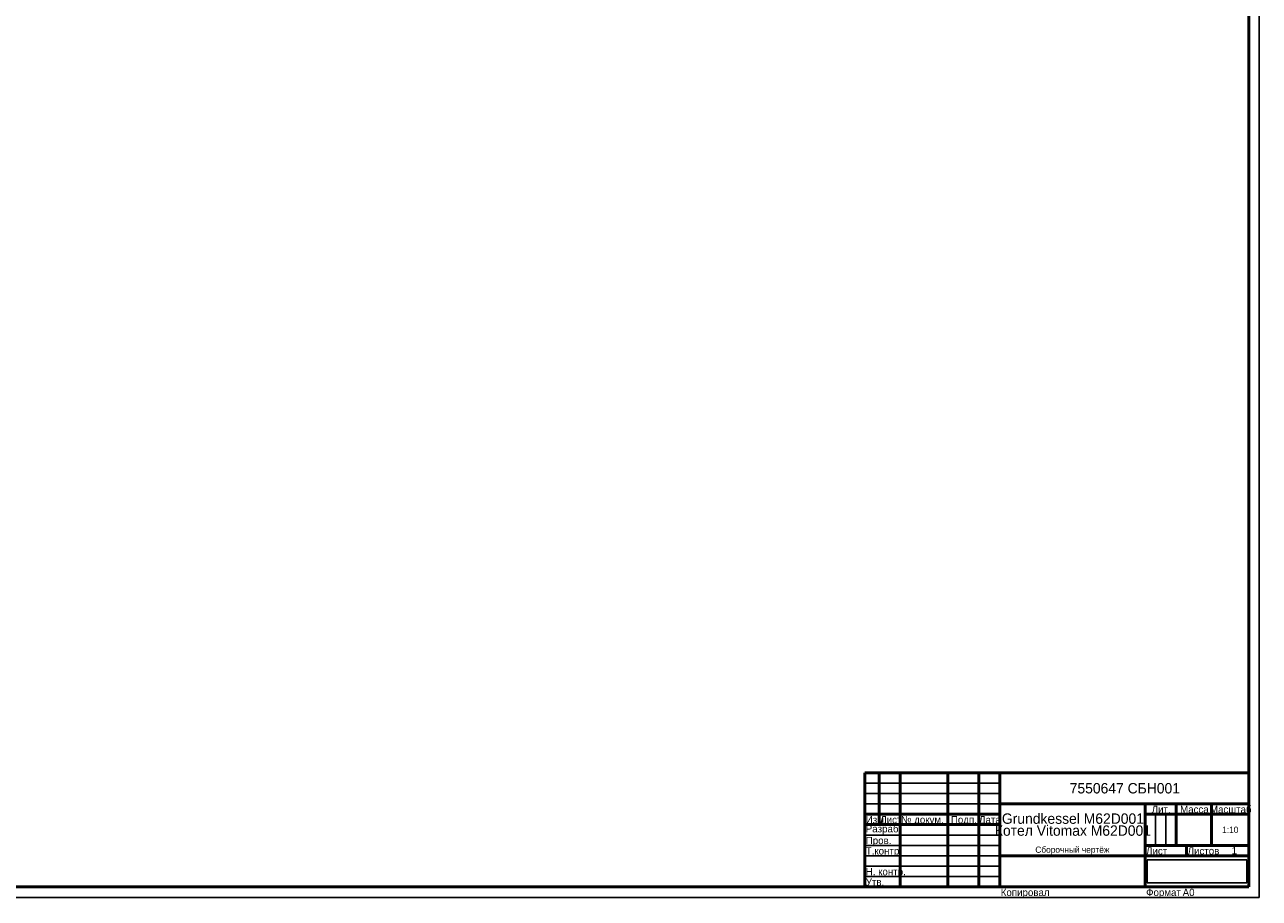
# Model space of a CAD drawing. Header units: millimetres. Extents: x 0 to 5068, y -153 to 841.
# Tile 2 of 6: x 594 to 1189, y 0 to 420. Entities that reach past the tile are written whole.
import ezdxf

# ---------------------------------------------------------------- set-up
doc = ezdxf.new("R2010")
doc.units = ezdxf.units.MM
picture_1 = doc.add_image_def('image1.png', size_in_pixel=(761, 160))

# ---------------------------------------------------------------- blocks, each defined once
blk = doc.blocks.new('_FR1Страница_1')
at = {"color": 7, "linetype": 'Continuous', "lineweight": 25}
for p, q in [((1189, 0), (1189, 841)), ((999, 55), (1064, 55)), ((999, 50), (1064, 50)), ((999, 45), (1064, 45)), ((1139, 40), (1139, 25)), ((1144, 40), (1144, 25)), ((999, 30), (1064, 30)), ((999, 25), (1064, 25)), ((999, 20), (1064, 20)), ((1134, 20), (1184, 20)), ((1154, 20), (1154, 20)), ((999, 15), (1064, 15)), ((999, 10), (1064, 10)), ((0, 0), (1189, 0))]:
    blk.add_line(p, q, dxfattribs=at)
at = {"color": 7, "linetype": 'Continuous', "lineweight": 50}
for p, q in [((1184, 836), (1184, 5)), ((999, 5), (999, 60)), ((999, 60), (1184, 60)), ((1006, 60), (1006, 35)), ((1016, 60), (1016, 5)), ((1039, 60), (1039, 5)), ((1054, 60), (1054, 5)), ((1064, 60), (1064, 5)), ((1064, 45), (1184, 45)), ((1134, 45), (1134, 5)), ((1149, 45), (1149, 25)), ((1166, 45), (1166, 25)), ((999, 40), (1064, 40)), ((1134, 40), (1184, 40)), ((999, 35), (1064, 35)), ((1134, 25), (1184, 25)), ((1154, 25), (1154, 20)), ((1064, 20), (1184, 20)), ((1184, 5), (20, 5))]:
    blk.add_line(p, q, dxfattribs=at)
at = {"color": 7}
for s, insert, char_height, width, attachment_point in [('{\\fT-FLEX Type A|b0|i0;\\l\\C250;\\P}', (1002.5, 59.125), 3.5, 8.75, 2), ('{\\fT-FLEX Type A|b0|i0;\\l\\C250;\\P}', (1002.5, 54.125), 3.5, 8.75, 2), ('{\\fT-FLEX Type A|b0|i0;\\l\\C250;\\P}', (1006, 59.125), 3.5, 11.75, 1), ('{\\fT-FLEX Type A|b0|i0;\\l\\C250;\\P}', (1006, 54.125), 3.5, 11.75, 1), ('{\\fT-FLEX Type A|b0|i0;\\l\\C250; \\P}', (1016, 59.125), 3.5, 24.75, 1), ('{\\fT-FLEX Type A|b0|i0;\\l\\C250; \\P}', (1016, 54.125), 3.5, 24.75, 1), ('{\\fT-FLEX Type A|b0|i0;\\l\\C250;\\P}', (1054, 59.125), 3.5, 11.75, 1), ('{\\fT-FLEX Type A|b0|i0;\\l\\C250;\\P}', (1054, 54.125), 3.5, 11.75, 1), ('\\pl0.5;{\\fT-FLEX Type A|b0|i0;\\l\\C250;7550647 СБH001\\P}', (1124, 52.5), 5, 122.5, 5), ('{\\fT-FLEX Type A|b0|i0;\\l\\C250;\\P}', (1002.5, 49.125), 3.5, 8.75, 2), ('{\\fT-FLEX Type A|b0|i0;\\l\\C250;\\P}', (1006, 49.125), 3.5, 11.75, 1), ('{\\fT-FLEX Type A|b0|i0;\\l\\C250; \\P}', (1016, 49.125), 3.5, 24.75, 1), ('{\\fT-FLEX Type A|b0|i0;\\l\\C250;\\P}', (1054, 49.125), 3.5, 11.75, 1), ('{\\fT-FLEX Type A|b0|i0;\\l\\C250; \\P}', (1002.5, 44.125), 3.5, 8.75, 2), ('{\\fT-FLEX Type A|b0|i0;\\l\\C250;\\P}', (1006, 44.125), 3.5, 11.75, 1), ('{\\fT-FLEX Type A|b0|i0;\\l\\C250; \\P}', (1016, 44.125), 3.5, 24.75, 1), ('{\\fT-FLEX Type A|b0|i0;\\l\\C250;\\P}', (1054, 44.125), 3.5, 11.75, 1), ('\\pl0.5;{\\fT-FLEX Type A|b0|i0;\\l\\C250;Лит.\\P}', (1141.5, 44.125), 3.5, 16.75, 2), ('\\pl0.5;{\\fT-FLEX Type A|b0|i0;\\l\\C250;Масса\\P}', (1157.5, 44.125), 3.5, 18.75, 2), ('\\pl0.5;{\\fT-FLEX Type A|b0|i0;\\l\\C250;Масштаб\\P}', (1175, 44.125), 3.5, 19.75, 2), ('\\pl0.5;{\\fT-FLEX Type A|b0|i0;\\l\\C250;Изм.\\H0.857143x;\\P}', (999, 39.125), 3.5, 8.75, 1), ('\\pl0.5;{\\fT-FLEX Type A|b0|i0;\\l\\C250;Лист\\H0.857143x;\\P}', (1006, 39.125), 3.5, 11.75, 1), ('\\pl0.5;{\\fT-FLEX Type A|b0|i0;\\l\\C250;№ докум.\\P}', (1016, 39.125), 3.5, 24.75, 1), ('\\pl0.5;{\\fT-FLEX Type A|b0|i0;\\l\\C250;Подп.\\P}', (1046.5, 39.125), 3.5, 16.75, 2), ('\\pl0.5;{\\fT-FLEX Type A|b0|i0;\\l\\C250;Дата\\H0.857143x;\\P}', (1059, 39.125), 3.5, 11.75, 2), ('\\pl0.5;{\\fT-FLEX Type A|b0|i0;\\l\\C250;Разраб.\\P}', (999, 32.5), 3.5, 18.75, 4), ('\\pl0.5;{\\fT-FLEX Type A|b0|i0;\\l\\C250;\\P}', (1016, 34.125), 3.5, 24.75, 1), ('\\pl0.5;{\\fT-FLEX Type A|b0|i0;\\l\\C250;\\H0.857143x;\\P}', (1054, 34.125), 3.5, 11.75, 1), ('\\pl0.5;{\\fT-FLEX Type A|b0|i0;\\l\\C250; \\P}', (1157.5, 32.5), 3.5, 18.75, 5), ('{\\fT-FLEX Type A|b0|i0;\\l\\C250;1:10\\P}', (1175, 32.5), 3, 19.5, 5), ('\\pl0.5;{\\fT-FLEX Type A|b0|i0;\\l\\C250;\\H0.857143x;\\P}', (1175, 32.5), 3.5, 19.75, 5), ('\\pl0.5;{\\fT-FLEX Type A|b0|i0;\\l\\C250;Т.контр.\\P}', (999, 24.125), 3.5, 18.75, 1), ('\\pl0.5;{\\fT-FLEX Type A|b0|i0;\\l\\C250;Пров.\\P}', (999, 29.125), 3.5, 18.75, 1), ('\\pl0.5;{\\fT-FLEX Type A|b0|i0;\\l\\C250;\\P}', (1016, 29.125), 3.5, 24.75, 1), ('\\pl0.5;{\\fT-FLEX Type A|b0|i0;\\l\\C250;\\P}', (1016, 24.125), 3.5, 24.75, 1), ('\\pl0.5;{\\fT-FLEX Type A|b0|i0;\\l\\C250;\\P}', (1054, 29.125), 3.5, 11.75, 1), ('\\pl0.5;{\\fT-FLEX Type A|b0|i0;\\l\\C250;\\H0.857143x;\\P}', (1054, 24.125), 3.5, 11.75, 1), ('{\\fT-FLEX Type A|b0|i0;\\l\\C250;Сборочный чертёж\\P}', (1099, 22.5), 3, 71.5, 5), ('\\pl0.5;{\\fT-FLEX Type A|b0|i0;\\l\\C250;Лист\\P}', (1134, 24.125), 3.5, 11.75, 1), ('\\pl0.5;{\\fT-FLEX Type A|b0|i0;\\l\\C250;\\H0.857143x;\\P}', (1149, 24.125), 3.5, 11.75, 2), ('\\pl0.5;{\\fT-FLEX Type A|b0|i0;\\l\\C250;Листов\\P}', (1154, 24.125), 3.5, 17.75, 1), ('{\\fT-FLEX Type A|b0|i0;\\l\\C250;1\\P}', (1177, 22.5), 3.5, 15.75, 5), ('\\pl0.5;{\\fT-FLEX Type A|b0|i0;\\l\\C250;\\H0.857143x;\\P}', (1177, 24.125), 3.5, 15.75, 2), ('\\pl0.5;{\\fT-FLEX Type A|b0|i0;\\l\\C250;\\P}', (999, 19.125), 3.5, 18.75, 1), ('\\pl0.5;{\\fT-FLEX Type A|b0|i0;\\l\\C250;\\P}', (1016, 19.125), 3.5, 24.75, 1), ('\\pl0.5;{\\fT-FLEX Type A|b0|i0;\\l\\C250;\\P}', (1054, 19.125), 3.5, 11.75, 1), ('{\\fT-FLEX Type A|b0|i0;\\l\\C250;\\P}', (1149, 22.5), 3.5, 11.75, 5), ('\\pl0.5;{\\fT-FLEX Type A|b0|i0;\\l\\C250;Н. контр.\\P}', (999, 14.125), 3.5, 18.75, 1), ('\\pl0.5;{\\fT-FLEX Type A|b0|i0;\\l\\C250;\\P}', (1016, 14.125), 3.5, 24.75, 1), ('\\pl0.5;{\\fT-FLEX Type A|b0|i0;\\l\\C250;\\H0.857143x;\\P}', (1054, 14.125), 3.5, 11.75, 1), ('\\pl0.5;{\\fT-FLEX Type A|b0|i0;\\l\\C250;Утв.\\P}', (999, 9.125), 3.5, 18.75, 1), ('\\pl0.5;{\\fT-FLEX Type A|b0|i0;\\l\\C250;\\P}', (1016, 9.125), 3.5, 24.75, 1), ('\\pl0.5;{\\fT-FLEX Type A|b0|i0;\\l\\C250;\\H0.857143x;\\P}', (1054, 9.125), 3.5, 11.75, 1), ('\\pl0.5;{\\fT-FLEX Type A|b0|i0;\\l\\C250;Копировал\\P}', (1064, 4.125), 3.5, 23.566, 1), ('\\pl0.5;{\\fT-FLEX Type A|b0|i0;\\l\\C250;\\P}', (1085.816, 4.125), 3.5, 40.967, 1), ('\\pl0.5;{\\fT-FLEX Type A|b0|i0;\\l\\C250;Формат\\P}', (1134, 4.125), 3.5, 18.675, 1), ('\\pl0.5;{\\fT-FLEX Type A|b0|i0;\\l\\C250;\\P}', (1150.925, 4.125), 3.5, 9.825, 1), ('{\\fT-FLEX Type A|b0|i0;\\l\\C250;A0\\P}', (1154.963, 4.125), 3.5, 9.825, 2)]:
    blk.add_mtext(s, dxfattribs=dict(at, insert=insert, char_height=char_height, width=width, attachment_point=attachment_point))
at = {"color": 7, "insert": (1099, 35), "char_height": 5, "width": 72.5, "attachment_point": 5, "line_spacing_factor": 0.69}
blk.add_mtext('\\pl0.5;{\\fT-FLEX Type A|b0|i0;\\l\\C250;Grundkessel M62D001 \\PКотел Vitomax M62D001 \\P}', dxfattribs=at)
image = blk.add_image(picture_1, insert=(1135, 7), size_in_units=(48, 11))
image.dxf.flags = 11
blk = doc.blocks.new('Страница_1')
blk.add_blockref('_FR1Страница_1', (0, 0))

msp = doc.modelspace()

# ---------------------------------------------------------------- block references
msp.add_blockref('Страница_1', (0, 0))

doc.saveas('drawing.dxf')
